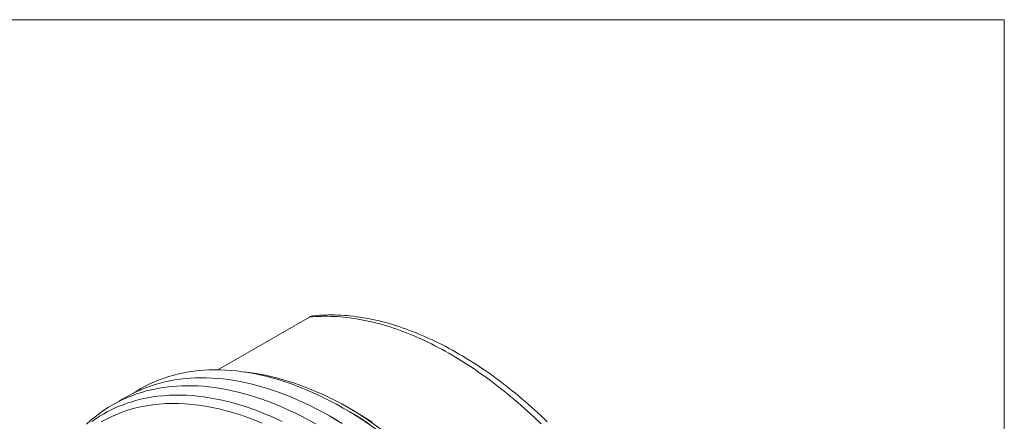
# Model space of a CAD drawing. Header units: inches. Extents: x -0.1 to 10.9, y 0 to 8.6.
# Tile 15 of 15: x 8.4 to 10.9, y 7.4 to 8.5. Entities that reach past the tile are written whole.
import ezdxf

# ---------------------------------------------------------------- set-up
doc = ezdxf.new("R2010")
doc.units = ezdxf.units.IN
doc.header["$MEASUREMENT"] = 0

msp = doc.modelspace()

# ---------------------------------------------------------------- linework, layer by layer
at = {"color": 7, "linetype": 'Continuous', "lineweight": 18}
for p, q in [((0.0622, 8.4506), (10.9445, 8.4506)), ((10.9445, 0.0356), (10.9445, 8.4506)), ((9.1619, 7.687), (8.9275, 7.5516)), ((9.2374, 7.4194), (9.2197, 7.4297)), ((9.2727, 7.4399), (9.255, 7.4501)), ((9.2734, 7.4482), (9.2706, 7.4498))]:
    msp.add_line(p, q, dxfattribs=at)
at = {"color": 7, "linetype": 'Continuous', "lineweight": 18, "flags": 128}
for points in [[(9.7562, 7.4128), (9.7477, 7.421), (9.7392, 7.429), (9.7307, 7.437), (9.7221, 7.4449), (9.7135, 7.4526), (9.7049, 7.4603), (9.6963, 7.4678), (9.6876, 7.4753), (9.6789, 7.4826), (9.6701, 7.4898), (9.6614, 7.4969), (9.6526, 7.5039), (9.6438, 7.5108), (9.635, 7.5175), (9.6262, 7.5242), (9.6173, 7.5307), (9.6085, 7.5371), (9.5996, 7.5434), (9.5907, 7.5495), (9.5818, 7.5556), (9.5729, 7.5615), (9.564, 7.5673), (9.5551, 7.5729), (9.5462, 7.5785), (9.5372, 7.5839), (9.5283, 7.5892), (9.5194, 7.5943), (9.5105, 7.5994), (9.5015, 7.6043), (9.4926, 7.609), (9.4837, 7.6136), (9.4748, 7.6181), (9.4659, 7.6225), (9.457, 7.6268), (9.4481, 7.6309), (9.4392, 7.6348), (9.4304, 7.6386), (9.4215, 7.6423), (9.4127, 7.6459), (9.4039, 7.6493), (9.3951, 7.6526), (9.3863, 7.6557), (9.3775, 7.6587), (9.3688, 7.6616), (9.3601, 7.6643), (9.3514, 7.6669), (9.3428, 7.6693), (9.3342, 7.6717), (9.3256, 7.6738), (9.317, 7.6758), (9.3085, 7.6777), (9.3, 7.6794), (9.2915, 7.681), (9.2831, 7.6825), (9.2747, 7.6838), (9.2663, 7.6849), (9.258, 7.686), (9.2498, 7.6868), (9.2415, 7.6876), (9.2334, 7.6882), (9.2252, 7.6886), (9.2171, 7.6889), (9.2091, 7.6891), (9.2011, 7.6891), (9.1932, 7.6889), (9.1853, 7.6887), (9.1774, 7.6882), (9.1697, 7.6877), (9.1619, 7.687)], [(9.7722, 7.4182), (9.7641, 7.4259), (9.7561, 7.4336), (9.7479, 7.4411), (9.7398, 7.4486), (9.7316, 7.4559), (9.7234, 7.4632), (9.7152, 7.4704), (9.7069, 7.4775), (9.6986, 7.4845), (9.6903, 7.4913), (9.682, 7.4981), (9.6736, 7.5048), (9.6652, 7.5114), (9.6568, 7.5179), (9.6484, 7.5242), (9.64, 7.5305), (9.6315, 7.5367), (9.623, 7.5427), (9.6145, 7.5487), (9.606, 7.5545), (9.5975, 7.5602), (9.5889, 7.5658), (9.5804, 7.5713), (9.5718, 7.5767), (9.5633, 7.582), (9.5547, 7.5872), (9.5461, 7.5922), (9.5375, 7.5972), (9.5289, 7.602), (9.5203, 7.6067), (9.5117, 7.6113), (9.5031, 7.6157), (9.4945, 7.6201), (9.4859, 7.6243), (9.4773, 7.6284), (9.4687, 7.6324), (9.4601, 7.6362), (9.4516, 7.64), (9.443, 7.6436), (9.4344, 7.6471), (9.4259, 7.6504), (9.4173, 7.6537), (9.4088, 7.6568), (9.4003, 7.6598), (9.3918, 7.6626), (9.3833, 7.6654), (9.3748, 7.668), (9.3663, 7.6704), (9.3579, 7.6728), (9.3495, 7.675), (9.3411, 7.6771), (9.3328, 7.679), (9.3244, 7.6809), (9.3161, 7.6825), (9.3078, 7.6841), (9.2996, 7.6855), (9.2914, 7.6868), (9.2832, 7.688), (9.275, 7.689), (9.2669, 7.6899), (9.2588, 7.6907), (9.2508, 7.6913), (9.2428, 7.6918), (9.2348, 7.6922), (9.2269, 7.6924), (9.219, 7.6925), (9.2111, 7.6925), (9.2033, 7.6923), (9.1956, 7.692), (9.1879, 7.6916), (9.1803, 7.691), (9.1727, 7.6903), (9.1712, 7.6902)], [(9.3145, 7.413), (9.2982, 7.4237), (9.2818, 7.4341), (9.2654, 7.444), (9.249, 7.4535), (9.2316, 7.4631), (9.2143, 7.4723), (9.197, 7.481), (9.1797, 7.4891), (9.1625, 7.4968), (9.1454, 7.504), (9.1293, 7.5103), (9.1133, 7.5162), (9.0974, 7.5216), (9.0816, 7.5266), (9.0659, 7.5311), (9.0504, 7.5351), (9.035, 7.5388), (9.0197, 7.5419), (9.0047, 7.5446), (8.9897, 7.5469), (8.9753, 7.5487), (8.961, 7.5501), (8.9468, 7.551), (8.9329, 7.5516), (8.9189, 7.5517), (8.9052, 7.5514), (8.8917, 7.5508), (8.8783, 7.5497), (8.8652, 7.5482), (8.8523, 7.5463), (8.8396, 7.544), (8.827, 7.5413), (8.8145, 7.5382), (8.8018, 7.5346), (8.7893, 7.5305), (8.777, 7.526), (8.7649, 7.5211), (8.7529, 7.5157), (8.7411, 7.5099), (8.7295, 7.5036), (8.7175, 7.4964), (8.7099, 7.4915)], [(9.2464, 7.4136), (9.23, 7.4236), (9.2136, 7.4331), (9.1963, 7.4427), (9.179, 7.4519), (9.1616, 7.4606), (9.1444, 7.4687), (9.1272, 7.4764), (9.11, 7.4836), (9.0939, 7.4899), (9.0779, 7.4958), (9.062, 7.5012), (9.0463, 7.5062), (9.0306, 7.5107), (9.015, 7.5147), (8.9996, 7.5183), (8.9844, 7.5215), (8.9693, 7.5242), (8.9544, 7.5265), (8.9399, 7.5283), (8.9256, 7.5297), (8.9115, 7.5306), (8.8976, 7.5312), (8.8836, 7.5313), (8.8698, 7.531), (8.8563, 7.5303), (8.843, 7.5293), (8.8298, 7.5278), (8.817, 7.5259), (8.8042, 7.5236), (8.7916, 7.5209), (8.7791, 7.5178), (8.7665, 7.5142), (8.754, 7.5101), (8.7417, 7.5056), (8.7295, 7.5007), (8.7175, 7.4953), (8.7058, 7.4895), (8.6942, 7.4832), (8.6821, 7.476), (8.6745, 7.4711)], [(9.3234, 7.4171), (9.3097, 7.426), (9.296, 7.4346), (9.279, 7.4449), (9.2619, 7.4548), (9.2449, 7.4641), (9.2278, 7.4731), (9.2125, 7.4807), (9.1972, 7.4879), (9.1819, 7.4947), (9.1667, 7.5012), (9.1514, 7.5072), (9.1362, 7.5129), (9.1215, 7.518), (9.1069, 7.5227), (9.0924, 7.527), (9.078, 7.5309), (9.0635, 7.5345), (9.0491, 7.5377), (9.0348, 7.5404), (9.0207, 7.5428), (9.0078, 7.5446), (8.9951, 7.5461), (8.9949, 7.5461)], [(9.1783, 7.4127), (9.1609, 7.4223), (9.1436, 7.4315), (9.1263, 7.4401), (9.109, 7.4483), (9.0918, 7.456), (9.0747, 7.4632), (9.0586, 7.4695), (9.0426, 7.4754), (9.0267, 7.4808), (9.0109, 7.4857), (8.9952, 7.4903), (8.9797, 7.4943), (8.9643, 7.4979), (8.949, 7.5011), (8.9339, 7.5038), (8.919, 7.5061), (8.9045, 7.5079), (8.8902, 7.5093), (8.8761, 7.5102), (8.8622, 7.5108), (8.8482, 7.5109), (8.8345, 7.5106), (8.8209, 7.5099), (8.8076, 7.5088), (8.7945, 7.5074), (8.7816, 7.5055), (8.7689, 7.5032), (8.7563, 7.5005), (8.7437, 7.4974), (8.7311, 7.4938), (8.7186, 7.4897), (8.7063, 7.4852), (8.6942, 7.4803), (8.6822, 7.4749), (8.6704, 7.469), (8.6588, 7.4628), (8.6468, 7.4556), (8.635, 7.448), (8.6235, 7.4398), (8.6123, 7.4312), (8.6013, 7.4221), (8.5906, 7.4125)], [(8.6037, 7.4189), (8.6142, 7.4262), (8.6238, 7.4323), (8.6335, 7.4382), (8.6433, 7.4436), (8.6534, 7.4488), (8.6637, 7.4537), (8.6741, 7.4582), (8.6814, 7.4611), (8.6887, 7.4639), (8.6961, 7.4665), (8.7036, 7.469), (8.7146, 7.4722), (8.7258, 7.4752), (8.7372, 7.4778), (8.7487, 7.4801), (8.7604, 7.4821), (8.7723, 7.4837), (8.7871, 7.4852), (8.8022, 7.4862), (8.8174, 7.4867), (8.8329, 7.4867), (8.847, 7.4862), (8.8611, 7.4853), (8.8755, 7.484), (8.89, 7.4822), (8.9046, 7.48), (8.9194, 7.4774), (8.9338, 7.4745), (8.9483, 7.4712), (8.9629, 7.4674), (8.9776, 7.4633), (8.9924, 7.4588), (9.0072, 7.4538), (9.0222, 7.4485), (9.0372, 7.4428), (9.0509, 7.4372), (9.0647, 7.4314), (9.0785, 7.4252), (9.0923, 7.4186)], [(9.0406, 7.4148), (9.0221, 7.4224), (9.0037, 7.4293), (8.9853, 7.4357), (8.967, 7.4415), (8.9489, 7.4466), (8.9309, 7.4512), (8.913, 7.4551), (8.8953, 7.4584), (8.8777, 7.461), (8.8603, 7.463), (8.8431, 7.4644), (8.8261, 7.4652), (8.8093, 7.4653), (8.7927, 7.4648), (8.7764, 7.4637), (8.7603, 7.4619), (8.7445, 7.4595), (8.7289, 7.4565), (8.7136, 7.4528), (8.6986, 7.4485), (8.6839, 7.4436), (8.6695, 7.4381), (8.6555, 7.432), (8.6417, 7.4252), (8.6283, 7.4179)]]:
    msp.add_lwpolyline(points, dxfattribs=at)
at = {"color": 7, "linetype": 'Continuous', "lineweight": 18}
for centre, radius, start, end in [((9.1736, 7.6682), 0.0221, 96.1813, 121.8599), ((8.4227, 6.1155), 1.5737, 16.5861, 57.3039), ((8.444, 6.1491), 1.5413, 21.6359, 57.4434)]:
    msp.add_arc(centre, radius, start, end, dxfattribs=at)

doc.saveas('drawing.dxf')
